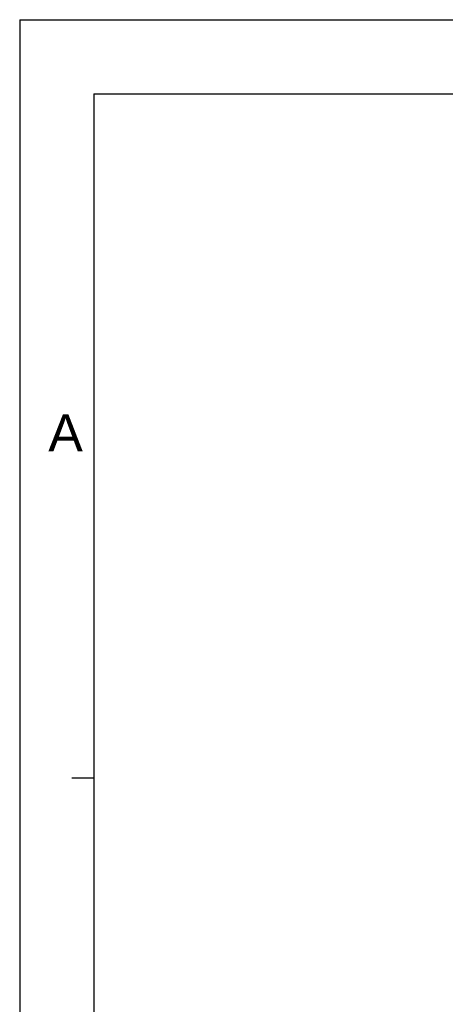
# Model space of a CAD drawing. Extents: x -75 to 555, y -102 to 343.
# Tile 2 of 24: x -75 to 11, y 144 to 343. Entities that reach past the tile are written whole.
import ezdxf
from ezdxf.enums import TextEntityAlignment as Align

# ---------------------------------------------------------------- set-up
doc = ezdxf.new("R2010")
doc.units = 0
doc.header["$LTSCALE"] = 23.1
doc.header["$MEASUREMENT"] = 0
doc.layers.add('DRAWING FRAME', color=1, linetype='CONTINUOUS')
doc.styles.add('ARIAL', font='ARIAL.TTF')

msp = doc.modelspace()

# ---------------------------------------------------------------- linework, layer by layer
at = {"layer": 'DRAWING FRAME', "color": 4}
for q in [(554.5044, 343.222549), (-75.4956, -102.277451)]:
    msp.add_line((-75.4956, 343.222549), q, dxfattribs=at)
at = {"layer": 'DRAWING FRAME', "color": 3}
for p, q in [((-60.4956, 328.222549), (539.5044, 328.222549)), ((-60.4956, 328.222549), (-60.4956, -87.277451)), ((-60.4956, 189.722549), (-64.9956, 189.722549))]:
    msp.add_line(p, q, dxfattribs=at)

# ---------------------------------------------------------------- texts
at = {"layer": 'DRAWING FRAME', "color": 1, "style": 'ARIAL'}
msp.add_text('A', height=7.5, dxfattribs=at).set_placement((-66.233034, 259.615563), align=Align.MIDDLE)

doc.saveas('drawing.dxf')
